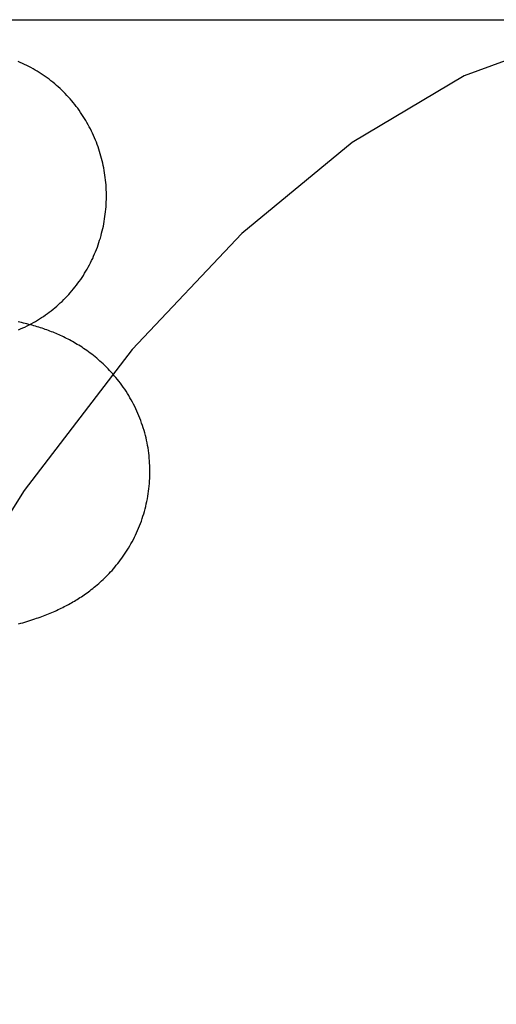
# Model space of a CAD drawing. Header units: inches. Extents: x 0 to 204, y 0 to 132.
# Tile 98 of 115: x 123.1783 to 123.2426, y 49.1391 to 49.272. Entities that reach past the tile are written whole.
import ezdxf

# ---------------------------------------------------------------- set-up
doc = ezdxf.new("R2010")
doc.units = ezdxf.units.IN
doc.header["$LTSCALE"] = 11.243375
doc.header["$MEASUREMENT"] = 0
doc.linetypes.add('HIDDEN', pattern=[0.2, 0.1, -0.1])
doc.layers.add('DEFAULT_2', color=8, linetype='HIDDEN')

msp = doc.modelspace()

# ---------------------------------------------------------------- linework, layer by layer
at = {"layer": 'DEFAULT_2', "color": 8, "linetype": 'HIDDEN'}
msp.add_line((122.97995, 49.27202), (123.3155, 49.27202), dxfattribs=at)
for points in [[(123.26944, 49.27202), (123.25377, 49.2701), (123.23826, 49.26445), (123.22316, 49.25545), (123.20826, 49.24319), (123.19342, 49.22751), (123.17884, 49.2085), (123.16457, 49.18601), (123.15086, 49.16022), (123.13786, 49.13124), (123.12578, 49.09929), (123.11476, 49.06462), (123.10493, 49.02751), (123.09643, 48.98827), (123.08934, 48.94722), (123.08375, 48.90472), (123.07971, 48.86111), (123.07727, 48.81676), (123.07646, 48.77202)], [(123.18993, 49.24939), (123.18991, 49.24972), (123.18988, 49.25005), (123.18985, 49.25038), (123.18981, 49.25071), (123.18977, 49.25103), (123.18972, 49.25136), (123.18966, 49.25168), (123.1896, 49.25201), (123.18954, 49.25233), (123.18947, 49.25265), (123.18939, 49.25297), (123.18931, 49.25329), (123.18923, 49.25361), (123.18914, 49.25392), (123.18904, 49.25424), (123.18894, 49.25455), (123.18883, 49.25486), (123.18872, 49.25517), (123.18861, 49.25548), (123.18849, 49.25578), (123.18836, 49.25609), (123.18823, 49.25639), (123.18809, 49.25669), (123.18795, 49.25698), (123.1878, 49.25728), (123.18765, 49.25757), (123.1875, 49.25785), (123.18734, 49.25814), (123.18717, 49.25842), (123.187, 49.2587), (123.18683, 49.25898), (123.18665, 49.25925), (123.18647, 49.25952), (123.18628, 49.25979), (123.18609, 49.26006), (123.18589, 49.26032), (123.18569, 49.26058), (123.18549, 49.26083), (123.18528, 49.26108), (123.18507, 49.26133), (123.18485, 49.26157), (123.18463, 49.26181), (123.18441, 49.26204), (123.18418, 49.26228), (123.18395, 49.2625), (123.18371, 49.26273), (123.18347, 49.26295), (123.18323, 49.26316), (123.18298, 49.26337), (123.18273, 49.26358), (123.18248, 49.26378), (123.18223, 49.26398), (123.18197, 49.26417), (123.1817, 49.26436), (123.18144, 49.26454), (123.18117, 49.26472), (123.1809, 49.2649), (123.18062, 49.26507), (123.18035, 49.26523), (123.18007, 49.2654), (123.17978, 49.26555), (123.1795, 49.2657), (123.17921, 49.26585), (123.17892, 49.26599), (123.17863, 49.26612), (123.17834, 49.26625), (123.17804, 49.26638)], [(123.17808, 49.23017), (123.17837, 49.23029), (123.17866, 49.23042), (123.17896, 49.23055), (123.17925, 49.23069), (123.17953, 49.23084), (123.17982, 49.23099), (123.1801, 49.23114), (123.18038, 49.2313), (123.18065, 49.23146), (123.18093, 49.23163), (123.1812, 49.23181), (123.18147, 49.23198), (123.18173, 49.23217), (123.182, 49.23235), (123.18225, 49.23255), (123.18251, 49.23274), (123.18276, 49.23294), (123.18301, 49.23315), (123.18326, 49.23336), (123.1835, 49.23357), (123.18374, 49.23379), (123.18397, 49.23401), (123.18421, 49.23424), (123.18443, 49.23447), (123.18466, 49.2347), (123.18488, 49.23494), (123.18509, 49.23518), (123.18531, 49.23543), (123.18551, 49.23568), (123.18572, 49.23593), (123.18592, 49.23619), (123.18611, 49.23645), (123.1863, 49.23671), (123.18649, 49.23698), (123.18667, 49.23725), (123.18685, 49.23752), (123.18702, 49.2378), (123.18719, 49.23808), (123.18736, 49.23836), (123.18752, 49.23864), (123.18767, 49.23893), (123.18782, 49.23922), (123.18797, 49.23951), (123.18811, 49.23981), (123.18824, 49.24011), (123.18837, 49.24041), (123.1885, 49.24071), (123.18862, 49.24101), (123.18874, 49.24132), (123.18885, 49.24163), (123.18895, 49.24194), (123.18905, 49.24225), (123.18915, 49.24256), (123.18924, 49.24288), (123.18932, 49.2432), (123.1894, 49.24352), (123.18948, 49.24384), (123.18955, 49.24416), (123.18961, 49.24448), (123.18967, 49.2448), (123.18972, 49.24513), (123.18977, 49.24545), (123.18981, 49.24578), (123.18985, 49.24611), (123.18988, 49.24643), (123.18991, 49.24676), (123.18993, 49.24709), (123.18995, 49.24742), (123.18996, 49.24775), (123.18996, 49.24808), (123.18996, 49.24841), (123.18996, 49.24874), (123.18995, 49.24907), (123.18993, 49.24939)], [(123.1958, 49.21219), (123.19578, 49.21251), (123.19575, 49.21285), (123.19572, 49.2132), (123.19568, 49.21354), (123.19563, 49.21389), (123.19558, 49.21423), (123.19552, 49.21458), (123.19545, 49.21492), (123.19538, 49.21526), (123.19531, 49.2156), (123.19522, 49.21593), (123.19513, 49.21627), (123.19504, 49.2166), (123.19494, 49.21693), (123.19483, 49.21726), (123.19472, 49.21759), (123.1946, 49.21792), (123.19448, 49.21824), (123.19435, 49.21856), (123.19422, 49.21888), (123.19408, 49.21919), (123.19394, 49.2195), (123.19379, 49.21981), (123.19363, 49.22012), (123.19347, 49.22042), (123.19331, 49.22072), (123.19314, 49.22101), (123.19297, 49.22131), (123.19279, 49.22159), (123.19261, 49.22188), (123.19243, 49.22216), (123.19224, 49.22243), (123.19205, 49.2227), (123.19185, 49.22296), (123.19165, 49.22323), (123.19145, 49.22348), (123.19124, 49.22373), (123.19103, 49.22398), (123.19082, 49.22422), (123.19061, 49.22446), (123.1904, 49.22469), (123.19018, 49.22492), (123.18996, 49.22514), (123.18975, 49.22535), (123.18953, 49.22556), (123.18931, 49.22576), (123.18909, 49.22596), (123.18887, 49.22615), (123.18865, 49.22634), (123.18843, 49.22652), (123.1882, 49.2267), (123.18798, 49.22687), (123.18776, 49.22704), (123.18754, 49.22721), (123.18732, 49.22736), (123.1871, 49.22752), (123.18688, 49.22767), (123.18667, 49.22781), (123.18645, 49.22795), (123.18623, 49.22808), (123.18602, 49.22821), (123.18581, 49.22834), (123.1856, 49.22846), (123.1854, 49.22858), (123.18519, 49.22869), (123.18498, 49.2288), (123.18478, 49.22891), (123.18458, 49.22901), (123.18438, 49.22911), (123.18418, 49.22921), (123.18397, 49.22931), (123.18377, 49.2294), (123.18357, 49.22949), (123.18337, 49.22958), (123.18316, 49.22967), (123.18296, 49.22975), (123.18276, 49.22984), (123.18255, 49.22992), (123.18234, 49.23), (123.18213, 49.23008), (123.18192, 49.23016), (123.18171, 49.23023), (123.1815, 49.2303), (123.18128, 49.23038), (123.18107, 49.23045), (123.18085, 49.23052), (123.18063, 49.23059), (123.1804, 49.23065), (123.18017, 49.23072), (123.17994, 49.23078), (123.17971, 49.23085), (123.17947, 49.23091), (123.17924, 49.23097), (123.179, 49.23103), (123.17876, 49.23109), (123.17852, 49.23115), (123.17827, 49.2312), (123.17803, 49.23125)], [(123.1781, 49.19047), (123.17839, 49.19056), (123.17867, 49.19064), (123.17895, 49.19072), (123.17923, 49.19081), (123.17949, 49.19089), (123.17976, 49.19098), (123.18002, 49.19106), (123.18028, 49.19115), (123.18053, 49.19124), (123.18077, 49.19132), (123.18102, 49.19141), (123.18125, 49.1915), (123.18149, 49.19158), (123.18171, 49.19167), (123.18194, 49.19176), (123.18216, 49.19185), (123.18238, 49.19194), (123.1826, 49.19203), (123.18281, 49.19212), (123.18303, 49.19222), (123.18324, 49.19231), (123.18345, 49.19241), (123.18366, 49.19251), (123.18387, 49.19261), (123.18407, 49.19271), (123.18427, 49.19281), (123.18447, 49.19291), (123.18467, 49.19301), (123.18486, 49.19312), (123.18506, 49.19323), (123.18525, 49.19334), (123.18545, 49.19345), (123.18564, 49.19356), (123.18583, 49.19367), (123.18602, 49.19379), (123.18621, 49.19391), (123.18639, 49.19403), (123.18658, 49.19415), (123.18677, 49.19428), (123.18696, 49.19441), (123.18715, 49.19454), (123.18735, 49.19468), (123.18754, 49.19482), (123.18773, 49.19496), (123.18792, 49.19511), (123.18812, 49.19526), (123.18831, 49.19542), (123.18851, 49.19558), (123.18871, 49.19575), (123.18892, 49.19592), (123.18912, 49.1961), (123.18932, 49.19629), (123.18952, 49.19647), (123.18972, 49.19666), (123.18992, 49.19686), (123.19012, 49.19706), (123.19032, 49.19727), (123.19052, 49.19749), (123.19072, 49.1977), (123.19091, 49.19793), (123.19111, 49.19815), (123.1913, 49.19839), (123.19149, 49.19862), (123.19168, 49.19887), (123.19187, 49.19912), (123.19206, 49.19937), (123.19224, 49.19963), (123.19242, 49.1999), (123.1926, 49.20017), (123.19278, 49.20044), (123.19295, 49.20072), (123.19312, 49.201), (123.19328, 49.20129), (123.19344, 49.20158), (123.1936, 49.20187), (123.19375, 49.20217), (123.1939, 49.20247), (123.19404, 49.20278), (123.19418, 49.20309), (123.19431, 49.2034), (123.19444, 49.20372), (123.19456, 49.20404), (123.19468, 49.20436), (123.1948, 49.20469), (123.1949, 49.20501), (123.195, 49.20534), (123.1951, 49.20567), (123.19519, 49.20601), (123.19528, 49.20634), (123.19535, 49.20668), (123.19543, 49.20702), (123.19549, 49.20736), (123.19556, 49.2077), (123.19561, 49.20804), (123.19566, 49.20839), (123.1957, 49.20873), (123.19574, 49.20908), (123.19577, 49.20943), (123.1958, 49.20977), (123.19582, 49.21012), (123.19583, 49.21047), (123.19584, 49.21082), (123.19584, 49.21117), (123.19583, 49.21152), (123.19582, 49.21187), (123.1958, 49.21219)]]:
    msp.add_lwpolyline(points, dxfattribs=at)

doc.saveas('drawing.dxf')
